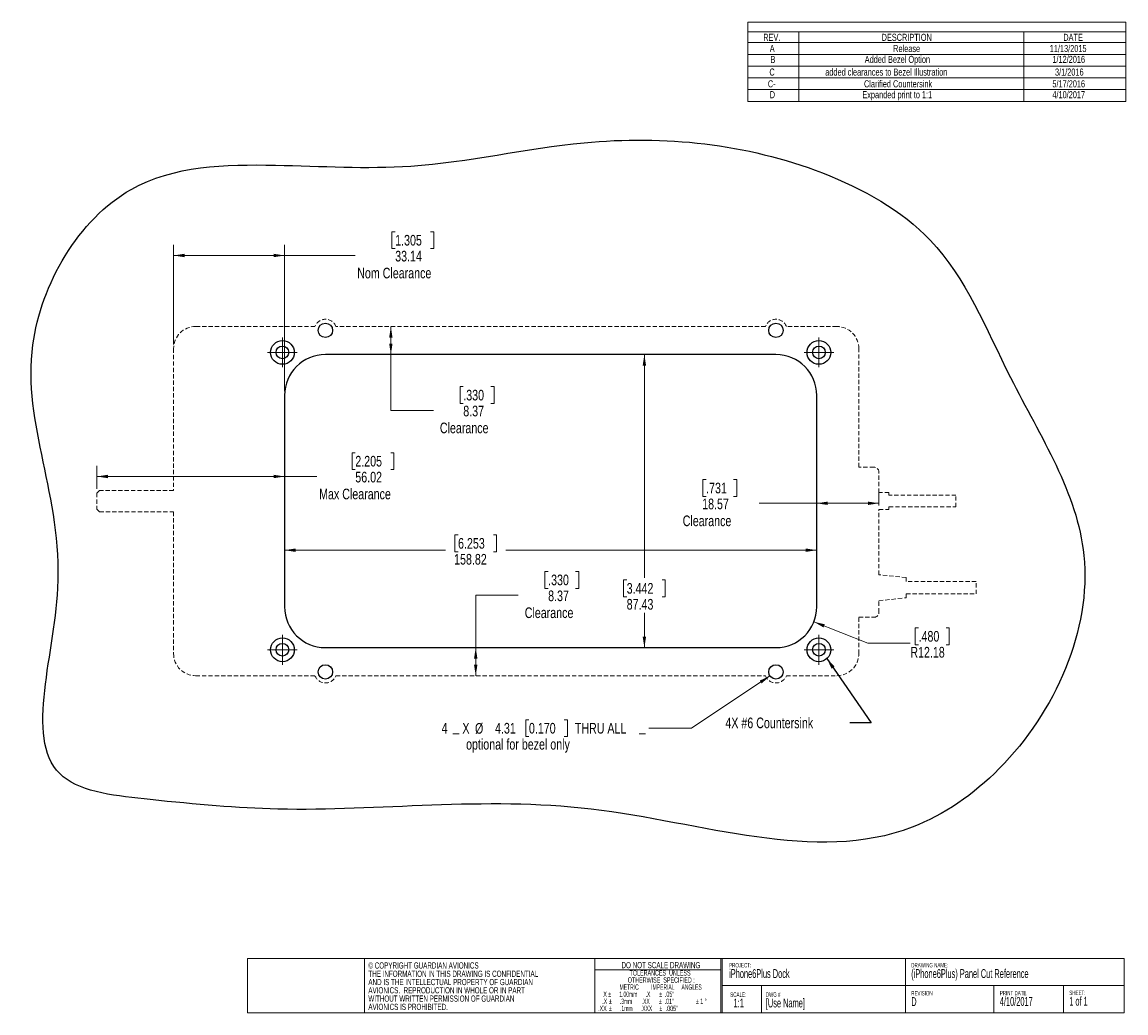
# Model space of a CAD drawing. Header units: millimetres. Extents: x 19 to 348, y 3 to 298.
import ezdxf

# ---------------------------------------------------------------- set-up
doc = ezdxf.new("R2010")
doc.units = ezdxf.units.MM
doc.linetypes.add('HIDDEN', pattern=[1.905, 1.27, -0.635])
doc.styles.add('SLDTEXTSTYLE0', font='TXT', dxfattribs={"width": 0.75})
doc.styles.add('SLDTEXTSTYLE1', font='TXT', dxfattribs={"width": 0.605})
doc.styles.add('SLDTEXTSTYLE2', font='TXT', dxfattribs={"width": 0.57})
doc.styles.add('SLDTEXTSTYLE3', font='TXT', dxfattribs={"width": 0.561765})
doc.styles.add('SLDTEXTSTYLE4', font='TXT', dxfattribs={"width": 0.56})
doc.styles.add('SLDTEXTSTYLE5', font='TXT', dxfattribs={"width": 0.5525})
doc.dimstyles.new('SLDDIMSTYLE0', dxfattribs={"dimtxt": 3.175, "dimasz": 3.302, "dimexe": 0, "dimexo": 0.0625, "dimgap": 0.79375, "dimtad": 0, "dimtih": 1, "dimtoh": 1, "dimrnd": 1e-09, "dimzin": 12, "dimdsep": 46, "dimtxsty": 'SLDTEXTSTYLE0', "dimsah": 1, "dimcen": 0.09, "dimadec": 0, "dimazin": 3, "dimtfac": 1, "dimtofl": 0, "dimtmove": 0, "dimatfit": 3, "dimfxl": 1, "dimfrac": 2, "dimtolj": 1, "dimtzin": 12, "dimarcsym": 0})
doc.dimstyles.new('SLDDIMSTYLE1', dxfattribs={"dimtxt": 3.175, "dimasz": 3.302, "dimexe": 0, "dimexo": 0.0625, "dimgap": 0.79375, "dimtad": 0, "dimtih": 1, "dimtoh": 1, "dimrnd": 1e-09, "dimzin": 4, "dimdsep": 46, "dimtxsty": 'SLDTEXTSTYLE0', "dimsah": 1, "dimcen": 0, "dimadec": 0, "dimazin": 1, "dimtfac": 1, "dimtofl": 0, "dimtmove": 0, "dimatfit": 3, "dimfxl": 1, "dimfrac": 2, "dimtolj": 1, "dimtzin": 12, "dimarcsym": 0})
doc.dimstyles.new('SLDDIMSTYLE2', dxfattribs={"dimtxt": 3.175, "dimasz": 3.302, "dimexe": 0, "dimexo": 0.0625, "dimgap": 0.79375, "dimtad": 0, "dimtih": 1, "dimtoh": 1, "dimrnd": 1e-09, "dimzin": 12, "dimdsep": 46, "dimtxsty": 'SLDTEXTSTYLE0', "dimsah": 1, "dimcen": 0, "dimadec": 0, "dimazin": 3, "dimtfac": 1, "dimtofl": 0, "dimtmove": 0, "dimatfit": 3, "dimfxl": 1, "dimfrac": 2, "dimtolj": 1, "dimtzin": 12, "dimarcsym": 0})
doc.dimstyles.new('SLDDIMSTYLE3', dxfattribs={"dimtxt": 0.18, "dimasz": 3.302, "dimexe": 0, "dimexo": 0.0625, "dimgap": 0, "dimtad": 0, "dimtih": 1, "dimtoh": 1, "dimdec": 0, "dimrnd": 1e-09, "dimzin": 0, "dimdsep": 46, "dimtxsty": 'Standard', "dimsah": 1, "dimcen": 0.09, "dimadec": 0, "dimazin": 0, "dimtfac": 3.302, "dimtdec": 0, "dimtofl": 0, "dimtmove": 0, "dimatfit": 3, "dimfxl": 1, "dimfrac": 2, "dimtolj": 1, "dimtzin": 0, "dimarcsym": 0})

# ---------------------------------------------------------------- blocks, each defined once
blk = doc.blocks.new('SW_NOTE_0')
at = {"color": 0, "linetype": 'Continuous', "lineweight": 0, "attachment_point": 1, "style": 'SLDTEXTSTYLE1'}
for s, insert, char_height in [('4/10/2017', (0, -0.12), 2.646), ('PRINT DATE', (0, 1.71), 1.323)]:
    blk.add_mtext(s, dxfattribs=dict(at, insert=insert, char_height=char_height))
blk = doc.blocks.new('SW_NOTE_1')
at = {"color": 0, "linetype": 'Continuous', "lineweight": 0, "attachment_point": 1, "style": 'SLDTEXTSTYLE1'}
for s, insert, char_height in [('DRAWING NAME:', (0, 1.71), 1.3229), ('(iPhone6Plus) Panel Cut Reference', (0, -0.12), 2.6458)]:
    blk.add_mtext(s, dxfattribs=dict(at, insert=insert, char_height=char_height))
blk = doc.blocks.new('SW_NOTE_2')
at = {"color": 0, "linetype": 'Continuous', "lineweight": 0, "attachment_point": 1}
for s, insert, char_height, style in [('SHEET:', (0, 1.71), 1.323, 'SLDTEXTSTYLE1'), ('1 of 1', (0, -0.12), 2.646, 'SLDTEXTSTYLE2')]:
    blk.add_mtext(s, dxfattribs=dict(at, insert=insert, char_height=char_height, style=style))
blk = doc.blocks.new('SW_NOTE_3')
at = {"color": 0, "linetype": 'Continuous', "lineweight": 0, "attachment_point": 1, "style": 'SLDTEXTSTYLE1'}
for s, insert, char_height in [('REVISION', (0, 1.71), 1.323), ('D', (0, -0.12), 2.65)]:
    blk.add_mtext(s, dxfattribs=dict(at, insert=insert, char_height=char_height))
blk = doc.blocks.new('SW_NOTE_4')
at = {"color": 0, "linetype": 'Continuous', "lineweight": 0, "attachment_point": 1, "style": 'SLDTEXTSTYLE1'}
for s, insert, char_height in [('DWG #', (0, 1.71), 1.323), ('[Use Name]', (0, -0.12), 2.646)]:
    blk.add_mtext(s, dxfattribs=dict(at, insert=insert, char_height=char_height))
blk = doc.blocks.new('SW_NOTE_5')
at = {"color": 0, "linetype": 'Continuous', "lineweight": 0, "attachment_point": 2}
for s, insert, char_height, style in [('DO NOT SCALE DRAWING', (15.77, 2.39), 1.8521, 'SLDTEXTSTYLE1'), ('OTHERWISE  SPECIFIED :', (15.87, -2.19), 1.5875, 'SLDTEXTSTYLE1'), ('TOLERANCES  UNLESS', (15.53, -0.07), 1.5875, 'SLDTEXTSTYLE1'), ('X', (-0.89, -6.42), 1.59, 'SLDTEXTSTYLE1'), ('%%p', (0.52, -6.42), 1.587, 'SLDTEXTSTYLE1'), ('METRIC         IMPERIAL     ANGLES', (15.7, -4.3), 1.5875, 'SLDTEXTSTYLE3'), ('1.00mm      .X', (7.99, -6.42), 1.5875, 'SLDTEXTSTYLE4'), ('%%p', (15.68, -6.42), 1.587, 'SLDTEXTSTYLE1'), ('.05"', (18.36, -6.42), 1.587, 'SLDTEXTSTYLE1'), ('.X', (-0.99, -8.54), 1.587, 'SLDTEXTSTYLE1'), ('%%p', (0.68, -8.54), 1.587, 'SLDTEXTSTYLE1'), ('.3mm       .XX', (7.98, -8.54), 1.5875, 'SLDTEXTSTYLE5'), ('%%p', (15.58, -8.54), 1.587, 'SLDTEXTSTYLE1'), ('.01"', (18.26, -8.54), 1.587, 'SLDTEXTSTYLE1'), ('%%p', (26.67, -8.54), 1.587, 'SLDTEXTSTYLE1'), ('1', (27.96, -8.54), 1.59, 'SLDTEXTSTYLE1'), ('%%d', (29.12, -8.54), 1.587, 'SLDTEXTSTYLE1'), ('.XX', (-1.69, -10.65), 1.587, 'SLDTEXTSTYLE1'), ('%%p', (0.66, -10.65), 1.587, 'SLDTEXTSTYLE1'), ('.1mm      .XXX', (8.38, -10.65), 1.5875, 'SLDTEXTSTYLE4'), ('%%p', (15.75, -10.65), 1.587, 'SLDTEXTSTYLE1'), ('.005"', (19.03, -10.65), 1.587, 'SLDTEXTSTYLE1')]:
    blk.add_mtext(s, dxfattribs=dict(at, insert=insert, char_height=char_height, style=style))
blk = doc.blocks.new('SW_NOTE_6')
at = {"color": 0, "linetype": 'Continuous', "lineweight": 0, "attachment_point": 1, "style": 'SLDTEXTSTYLE1'}
for s, insert, char_height in [('SCALE:', (0, 1.71), 1.323), ('1:1', (0.99, -0.12), 2.646)]:
    blk.add_mtext(s, dxfattribs=dict(at, insert=insert, char_height=char_height))
blk = doc.blocks.new('SW_NOTE_7')
at = {"color": 0, "linetype": 'Continuous', "lineweight": 0, "attachment_point": 1, "style": 'SLDTEXTSTYLE1'}
for s, insert, char_height in [('PROJECT:', (0, 1.71), 1.323), ('iPhone6Plus Dock', (0, -0.12), 2.6458)]:
    blk.add_mtext(s, dxfattribs=dict(at, insert=insert, char_height=char_height))
blk = doc.blocks.new('SW_NOTE_8')
at = {"color": 0, "linetype": 'Continuous', "lineweight": 0, "char_height": 1.8521, "attachment_point": 1, "style": 'SLDTEXTSTYLE1'}
for s, insert in [('© COPYRIGHT GUARDIAN AVIONICS', (0, 2.39)), ('AND IS THE INTELLECTUAL PROPERTY OF GUARDIAN', (0, -2.55)), ('THE INFORMATION IN THIS DRAWING IS CONFIDENTIAL', (0, -0.08)), ('AVIONICS.  REPRODUCTION IN WHOLE OR IN PART', (0, -5.02)), ('WITHOUT WRITTEN PERMISSION OF GUARDIAN', (0, -7.49)), ('AVIONICS IS PROHIBITED.', (0, -9.96))]:
    blk.add_mtext(s, dxfattribs=dict(at, insert=insert))
blk = doc.blocks.new('SW_TABLEANNOTATION_0')
at = {"color": 0, "linetype": 'Continuous', "lineweight": 18}
for p, q in [((0, 0), (0, -23.67)), ((112.87, 0), (0, 0)), ((112.87, -23.67), (112.87, 0)), ((0, -2.95), (112.87, -2.95)), ((15.24, -2.95), (15.24, -6.13)), ((82.39, -2.95), (82.39, -6.13)), ((0, -6.13), (112.87, -6.13)), ((15.24, -6.13), (15.24, -23.67)), ((82.39, -6.13), (82.39, -23.67)), ((0, -9.63), (112.87, -9.63)), ((0, -13.14), (112.87, -13.14)), ((0, -16.65), (112.87, -16.65)), ((0, -20.16), (112.87, -20.16)), ((0, -23.67), (112.87, -23.67))]:
    blk.add_line(p, q, dxfattribs=at)
at = {"color": 0, "linetype": 'Continuous', "lineweight": 18, "attachment_point": 1, "style": 'SLDTEXTSTYLE0'}
for s, insert, char_height in [('REV.', (4.63, -3.49), 2.117), ('DESCRIPTION', (39.96, -3.49), 2.1167), ('DATE', (94.18, -3.49), 2.117), ('A', (6.58, -6.83), 2.12), ('Release', (43.41, -6.83), 2.117), ('11/13/2015', (90.14, -6.83), 2.117), ('B', (6.81, -10.07), 2.12), ('Added Bezel Option', (34.92, -10.07), 2.1167), ('1/12/2016', (90.92, -10.07), 2.117), ('C', (6.47, -13.85), 2.12), ('added clearances to Bezel Illustration', (23.14, -13.85), 2.1167), ('3/1/2016', (91.71, -13.85), 2.117), ('C-', (6.01, -17.36), 2.117), ('Clarified Countersink', (34.71, -17.36), 2.1167), ('5/17/2016', (90.92, -17.36), 2.117), ('D', (6.57, -20.6), 2.12), ('Expanded print to 1:1', (34.21, -20.6), 2.1167), ('4/10/2017', (90.92, -20.6), 2.117)]:
    blk.add_mtext(s, dxfattribs=dict(at, insert=insert, char_height=char_height))
blk = doc.blocks.new('_D')
at = {"color": 7, "linetype": 'Continuous', "lineweight": 18}
for p, q in [((148.85, 145.48), (147.88, 145.48)), ((147.88, 145.48), (147.88, 140.43)), ((159.41, 145.48), (160.37, 145.48)), ((160.37, 145.48), (160.37, 140.43)), ((97.09, 140.9), (145.1, 140.9)), ((147.88, 140.43), (148.85, 140.43)), ((160.37, 140.43), (159.41, 140.43)), ((255.9, 140.9), (163.16, 140.9))]:
    blk.add_line(p, q, dxfattribs=at)
for points in [[(97.09, 140.9), (100.39, 140.39), (100.39, 141.41)], [(255.9, 140.9), (252.6, 141.41), (252.6, 140.39)]]:
    blk.add_solid(points, dxfattribs=at)
at = {"color": 7, "linetype": 'Continuous', "lineweight": 18, "char_height": 3.175, "attachment_point": 1, "style": 'SLDTEXTSTYLE0'}
for s, insert in [('6.253', (148.85, 144.53)), ('158.82', (147.68, 139.78))]:
    blk.add_mtext(s, dxfattribs=dict(at, insert=insert))
blk = doc.blocks.new('_D_1')
at = {"color": 7, "linetype": 'Continuous', "lineweight": 18}
for p, q in [((204.46, 199.25), (204.46, 132.69)), ((199.18, 132.04), (198.22, 132.04)), ((198.22, 132.04), (198.22, 127)), ((209.74, 132.04), (210.71, 132.04)), ((210.71, 132.04), (210.71, 127)), ((198.22, 127), (199.18, 127)), ((210.71, 127), (209.74, 127)), ((204.46, 111.83), (204.46, 122.25))]:
    blk.add_line(p, q, dxfattribs=at)
for points in [[(204.46, 199.25), (203.95, 195.95), (204.97, 195.95)], [(204.46, 111.83), (204.97, 115.13), (203.95, 115.13)]]:
    blk.add_solid(points, dxfattribs=at)
at = {"color": 7, "linetype": 'Continuous', "lineweight": 18, "char_height": 3.175, "attachment_point": 1, "style": 'SLDTEXTSTYLE0'}
for s, insert in [('3.442', (199.18, 131.1)), ('87.43', (199.18, 126.35))]:
    blk.add_mtext(s, dxfattribs=dict(at, insert=insert))
blk = doc.blocks.new('_D_2')
at = {"color": 7, "linetype": 'Continuous', "lineweight": 18}
for p, q in [((222.88, 161.99), (221.91, 161.99)), ((221.91, 161.99), (221.91, 156.95)), ((231.09, 161.99), (232.06, 161.99)), ((232.06, 161.99), (232.06, 156.95)), ((221.91, 156.95), (222.88, 156.95)), ((232.06, 156.95), (231.09, 156.95)), ((255.9, 154.89), (238.71, 154.89)), ((274.47, 154.89), (255.9, 154.89)), ((274.47, 154.27), (274.47, 158.07))]:
    blk.add_line(p, q, dxfattribs=at)
for points in [[(255.9, 154.89), (259.2, 154.39), (259.2, 155.4)], [(274.47, 154.89), (271.17, 155.4), (271.17, 154.39)]]:
    blk.add_solid(points, dxfattribs=at)
at = {"color": 7, "linetype": 'Continuous', "lineweight": 18, "char_height": 3.175, "attachment_point": 1, "style": 'SLDTEXTSTYLE0'}
for s, insert in [('.731', (222.88, 161.04)), ('18.57', (221.71, 156.29)), ('Clearance', (215.9, 151.25))]:
    blk.add_mtext(s, dxfattribs=dict(at, insert=insert))
blk = doc.blocks.new('_D_3')
at = {"color": 7, "linetype": 'Continuous', "lineweight": 18}
for p, q in [((128.8, 207.62), (128.8, 199.25)), ((128.8, 182.61), (128.8, 199.25)), ((150.41, 189.7), (149.44, 189.7)), ((149.44, 189.7), (149.44, 184.66)), ((158.62, 189.7), (159.59, 189.7)), ((159.59, 189.7), (159.59, 184.66)), ((149.44, 184.66), (150.41, 184.66)), ((159.59, 184.66), (158.62, 184.66)), ((141.5, 182.61), (128.8, 182.61))]:
    blk.add_line(p, q, dxfattribs=at)
for points in [[(128.8, 207.62), (128.29, 204.32), (129.3, 204.32)], [(128.8, 199.25), (129.3, 202.56), (128.29, 202.56)]]:
    blk.add_solid(points, dxfattribs=at)
at = {"color": 7, "linetype": 'Continuous', "lineweight": 18, "char_height": 3.175, "attachment_point": 1, "style": 'SLDTEXTSTYLE0'}
for s, insert in [('.330', (150.41, 188.75)), ('8.37', (150.41, 184)), ('Clearance', (143.43, 178.96))]:
    blk.add_mtext(s, dxfattribs=dict(at, insert=insert))
blk = doc.blocks.new('_D_4')
at = {"color": 7, "linetype": 'Continuous', "lineweight": 18}
for p, q in [((130.09, 235.91), (129.13, 235.91)), ((129.13, 235.91), (129.13, 230.87)), ((140.65, 235.91), (141.62, 235.91)), ((141.62, 235.91), (141.62, 230.87)), ((63.95, 202.31), (63.95, 231.99)), ((97.09, 188.34), (97.09, 231.99)), ((129.13, 230.87), (130.09, 230.87)), ((141.62, 230.87), (140.65, 230.87)), ((63.95, 228.82), (97.09, 228.82)), ((97.09, 228.82), (118.12, 228.82))]:
    blk.add_line(p, q, dxfattribs=at)
for points in [[(63.95, 228.82), (67.25, 228.31), (67.25, 229.33)], [(97.09, 228.82), (93.78, 229.33), (93.78, 228.31)]]:
    blk.add_solid(points, dxfattribs=at)
at = {"color": 7, "linetype": 'Continuous', "lineweight": 18, "char_height": 3.175, "attachment_point": 1, "style": 'SLDTEXTSTYLE0'}
for s, insert in [('1.305', (130.09, 234.96)), ('33.14', (130.09, 230.21)), ('Nom Clearance', (118.76, 225.17))]:
    blk.add_mtext(s, dxfattribs=dict(at, insert=insert))
blk = doc.blocks.new('_D_5')
at = {"color": 7, "linetype": 'Continuous', "lineweight": 18}
for p, q in [((175.74, 134.56), (174.77, 134.56)), ((174.77, 134.56), (174.77, 129.52)), ((183.95, 134.56), (184.92, 134.56)), ((184.92, 134.56), (184.92, 129.52)), ((174.77, 129.52), (175.74, 129.52)), ((184.92, 129.52), (183.95, 129.52)), ((166.83, 127.47), (154.13, 127.47)), ((154.13, 127.47), (154.13, 111.83)), ((154.13, 111.83), (154.13, 103.46))]:
    blk.add_line(p, q, dxfattribs=at)
for points in [[(154.13, 111.83), (153.62, 108.53), (154.64, 108.53)], [(154.13, 103.46), (154.64, 106.76), (153.62, 106.76)]]:
    blk.add_solid(points, dxfattribs=at)
at = {"color": 7, "linetype": 'Continuous', "lineweight": 18, "char_height": 3.175, "attachment_point": 1, "style": 'SLDTEXTSTYLE0'}
for s, insert in [('.330', (175.74, 133.62)), ('8.37', (175.74, 128.87)), ('Clearance', (168.76, 123.83))]:
    blk.add_mtext(s, dxfattribs=dict(at, insert=insert))
blk = doc.blocks.new('_D_6')
at = {"color": 7, "linetype": 'Continuous', "lineweight": 18}
for p, q in [((241.93, 103.4), (218.5, 87.8)), ((170.01, 90.32), (169.05, 90.32)), ((169.05, 90.32), (169.05, 85.28)), ((180.57, 90.32), (181.54, 90.32)), ((181.54, 90.32), (181.54, 85.28)), ((148.22, 86.16), (147.25, 86.16)), ((147.25, 86.16), (148.22, 86.16)), ((148.22, 86.16), (149.19, 86.16)), ((149.19, 86.16), (148.22, 86.16)), ((203.86, 86.16), (202.9, 86.16)), ((202.9, 86.16), (203.86, 86.16)), ((203.86, 86.16), (204.83, 86.16)), ((204.83, 86.16), (203.86, 86.16)), ((218.5, 87.8), (205.8, 87.8)), ((169.05, 85.28), (170.01, 85.28)), ((181.54, 85.28), (180.57, 85.28))]:
    blk.add_line(p, q, dxfattribs=at)
blk.add_solid([(241.93, 103.4), (238.9, 101.99), (239.46, 101.15)], dxfattribs=at)
at = {"color": 7, "linetype": 'Continuous', "lineweight": 18, "attachment_point": 1, "style": 'SLDTEXTSTYLE0'}
for s, insert, char_height in [('4', (143.94, 89.37), 3.17), ('X', (150.15, 89.37), 3.17), ('%%c', (153.91, 89.33), 3.175), ('4.31', (159.89, 89.37), 3.175), ('0.170', (170.01, 89.37), 3.175), ('THRU ALL', (183.7, 89.37), 3.175)]:
    blk.add_mtext(s, dxfattribs=dict(at, insert=insert, char_height=char_height))
blk = doc.blocks.new('_D_7')
at = {"color": 7, "linetype": 'Continuous', "lineweight": 18}
for p, q in [((255.05, 119.53), (271.13, 113.17)), ((286.29, 117.75), (285.32, 117.75)), ((285.32, 117.75), (285.32, 112.71)), ((294.5, 117.75), (295.47, 117.75)), ((295.47, 117.75), (295.47, 112.71)), ((271.13, 113.17), (283.83, 113.17)), ((285.32, 112.71), (286.29, 112.71)), ((295.47, 112.71), (294.5, 112.71))]:
    blk.add_line(p, q, dxfattribs=at)
blk.add_solid([(255.05, 119.53), (257.93, 117.85), (258.3, 118.79)], dxfattribs=at)
at = {"color": 7, "linetype": 'Continuous', "lineweight": 18, "char_height": 3.175, "attachment_point": 1, "style": 'SLDTEXTSTYLE0'}
for s, insert in [('.480', (286.29, 116.8)), ('R12.18', (283.83, 112.05))]:
    blk.add_mtext(s, dxfattribs=dict(at, insert=insert))
blk = doc.blocks.new('_D_8')
at = {"color": 7, "linetype": 'Continuous', "lineweight": 18}
for p, q in [((118.19, 169.99), (117.22, 169.99)), ((117.22, 169.99), (117.22, 164.95)), ((128.75, 169.99), (129.71, 169.99)), ((129.71, 169.99), (129.71, 164.95)), ((41.07, 159.22), (41.07, 166.07)), ((117.22, 164.95), (118.19, 164.95)), ((129.71, 164.95), (128.75, 164.95)), ((41.07, 162.89), (97.09, 162.89)), ((97.09, 162.89), (106.75, 162.89))]:
    blk.add_line(p, q, dxfattribs=at)
for points in [[(41.07, 162.89), (44.37, 162.38), (44.37, 163.4)], [(97.09, 162.89), (93.78, 163.4), (93.78, 162.38)]]:
    blk.add_solid(points, dxfattribs=at)
at = {"color": 7, "linetype": 'Continuous', "lineweight": 18, "char_height": 3.175, "attachment_point": 1, "style": 'SLDTEXTSTYLE0'}
for s, insert in [('2.205', (118.19, 169.04)), ('56.02', (118.19, 164.29)), ('Max Clearance', (107.39, 159.25))]:
    blk.add_mtext(s, dxfattribs=dict(at, insert=insert))
blk = doc.blocks.new('SW_CENTERMARKSYMBOL_0')
at = {"color": 0, "linetype": 'Continuous', "lineweight": 0}
for p, q in [((0, 2.54), (0, 4.43865)), ((-2.54, 0), (-4.43865, 0)), ((0, 0), (-2.54, 0)), ((0, 0), (0, 2.54)), ((0, 0), (0, -2.54)), ((0, 0), (2.54, 0)), ((2.54, 0), (4.43865, 0)), ((0, -2.54), (0, -4.43865))]:
    blk.add_line(p, q, dxfattribs=at)
blk = doc.blocks.new('SW_CENTERMARKSYMBOL_1')
at = {"color": 0, "linetype": 'Continuous', "lineweight": 0}
for p, q in [((0, 2.54), (0, 4.43865)), ((-2.54, 0), (-4.43865, 0)), ((0, 0), (-2.54, 0)), ((0, 0), (0, 2.54)), ((0, 0), (0, -2.54)), ((0, 0), (2.54, 0)), ((2.54, 0), (4.43865, 0)), ((0, -2.54), (0, -4.43865))]:
    blk.add_line(p, q, dxfattribs=at)
blk = doc.blocks.new('SW_CENTERMARKSYMBOL_2')
at = {"color": 0, "linetype": 'Continuous', "lineweight": 0}
for p, q in [((0, 2.54), (0, 4.43865)), ((-2.54, 0), (-4.43865, 0)), ((0, 0), (-2.54, 0)), ((0, 0), (0, 2.54)), ((0, 0), (0, -2.54)), ((0, 0), (2.54, 0)), ((2.54, 0), (4.43865, 0)), ((0, -2.54), (0, -4.43865))]:
    blk.add_line(p, q, dxfattribs=at)
blk = doc.blocks.new('SW_CENTERMARKSYMBOL_3')
at = {"color": 0, "linetype": 'Continuous', "lineweight": 0}
for p, q in [((0, 2.54), (0, 4.43865)), ((-2.54, 0), (-4.43865, 0)), ((0, 0), (-2.54, 0)), ((0, 0), (0, 2.54)), ((0, 0), (0, -2.54)), ((0, 0), (2.54, 0)), ((2.54, 0), (4.43865, 0)), ((0, -2.54), (0, -4.43865))]:
    blk.add_line(p, q, dxfattribs=at)

msp = doc.modelspace()

# ---------------------------------------------------------------- linework, layer by layer
at = {"color": 7, "linetype": 'HIDDEN', "lineweight": 18}
for p, q in [((106.157, 207.625), (70.535, 207.625)), ((240.604, 207.625), (112.382, 207.625)), ((261.878, 207.625), (246.83, 207.625)), ((63.95, 201.04), (63.95, 158.716)), ((268.463, 165.657), (268.463, 201.04)), ((272.969, 165.657), (268.463, 165.657)), ((274.469, 158.081), (274.469, 164.157)), ((41.832, 158.716), (41.07, 157.954)), ((63.95, 158.716), (41.832, 158.716)), ((41.07, 157.954), (41.07, 153.128)), ((277.458, 158.081), (274.469, 158.081)), ((277.458, 157.291), (277.458, 158.081)), ((297.458, 157.291), (277.458, 157.291)), ((297.458, 153.791), (297.458, 157.291)), ((41.07, 153.128), (41.832, 152.366)), ((41.832, 152.366), (63.95, 152.366)), ((63.95, 152.366), (63.95, 110.042)), ((274.469, 153.001), (277.458, 153.001)), ((274.469, 133.588), (274.469, 153.001)), ((277.458, 153.791), (297.458, 153.791)), ((277.458, 153.001), (277.458, 153.791)), ((282.568, 132.706), (274.469, 133.588)), ((282.568, 131.561), (282.568, 132.706)), ((303.458, 131.561), (282.568, 131.561)), ((303.458, 127.851), (303.458, 131.561)), ((274.469, 125.824), (282.568, 126.706)), ((274.469, 122.372), (274.469, 125.824)), ((282.568, 127.851), (303.458, 127.851)), ((282.568, 126.706), (282.568, 127.851)), ((268.463, 120.873), (272.969, 120.873)), ((268.463, 110.042), (268.463, 120.873)), ((70.535, 103.457), (106.157, 103.457)), ((112.382, 103.457), (240.604, 103.457)), ((246.83, 103.457), (261.878, 103.457))]:
    msp.add_line(p, q, dxfattribs=at)
at = {"color": 7, "linetype": 'Continuous', "lineweight": 25}
for p, q in [((243.717, 199.254), (109.27, 199.254)), ((97.086, 187.07), (97.086, 124.012)), ((255.901, 124.012), (255.901, 187.07)), ((109.27, 111.828), (243.717, 111.828))]:
    msp.add_line(p, q, dxfattribs=at)
at = {"color": 7, "linetype": 'Continuous', "lineweight": 18}
for p, q in [((85.99, 19.112), (85.99, 2.853)), ((85.99, 19.112), (347.61, 19.112)), ((120.942, 19.112), (120.942, 2.853)), ((189.68, 19.112), (189.68, 2.853)), ((227.279, 19.112), (227.279, 2.853)), ((227.676, 19.112), (227.676, 2.853)), ((282.409, 19.112), (282.409, 10.983)), ((347.61, 2.853), (347.61, 19.112)), ((227.279, 15.741), (189.68, 15.741)), ((227.676, 10.983), (256.195, 10.983)), ((239.413, 10.983), (239.413, 2.853)), ((256.195, 10.983), (347.61, 10.983)), ((282.409, 2.853), (282.409, 10.983)), ((308.745, 10.983), (308.745, 2.853)), ((329.544, 10.983), (329.544, 2.853)), ((347.61, 2.853), (85.99, 2.853))]:
    msp.add_line(p, q, dxfattribs=at)
at = {"color": 7, "linetype": 'Continuous', "lineweight": 25}
for centre, radius in [((109.27, 206.488), 2.153), ((243.717, 206.488), 2.153), ((96.443, 199.897), 3.543), ((96.443, 199.897), 1.899), ((256.544, 199.897), 3.543), ((256.544, 199.897), 1.899), ((96.443, 111.185), 3.543), ((96.443, 111.185), 1.899), ((256.544, 111.185), 3.543), ((256.544, 111.185), 1.899), ((109.27, 104.594), 2.153), ((243.717, 104.594), 2.153)]:
    msp.add_circle(centre, radius, dxfattribs=at)
at = {"color": 7, "linetype": 'HIDDEN', "lineweight": 18}
for centre, radius, start, end in [((70.535, 201.04), 6.585, 90, 180), ((109.27, 206.488), 3.314, 20.06432, 159.93568), ((243.717, 206.488), 3.314, 20.06432, 159.93568), ((261.878, 201.04), 6.585, 0, 90), ((70.535, 110.042), 6.585, 180, 270), ((261.878, 110.042), 6.585, 270, 0), ((109.27, 104.594), 3.314, 200.06432, 339.93568), ((243.717, 104.594), 3.314, 200.06432, 339.93568)]:
    msp.add_arc(centre, radius, start, end, dxfattribs=at)
at = {"color": 7, "linetype": 'Continuous', "lineweight": 25}
for centre, start, end in [((109.27, 187.07), 90, 180), ((243.717, 187.07), 0, 90), ((109.27, 124.012), 180, 270), ((243.717, 124.012), 270, 0)]:
    msp.add_arc(centre, 12.184, start, end, dxfattribs=at)
at = {"color": 7, "linetype": 'HIDDEN', "lineweight": 18}
for centre, major_axis in [((272.968, 164.156), (-1.061, -1.061)), ((272.968, 122.373), (-1.061, 1.061))]:
    msp.add_ellipse(centre, major_axis=major_axis, ratio=0.9996955, start_param=2.3563468, end_param=3.9268385, dxfattribs=at)
at = {"color": 7, "linetype": 'Continuous', "lineweight": 25}
msp.add_open_spline([(186.458, 262.457), (169.052, 260.811), (138.629, 253.459), (93.807, 256.443), (44.352, 255.12), (9.59, 194.199), (40.306, 140.932), (14.605, 71.026), (62.327, 65.858), (112.302, 61.155), (188.564, 72.025), (266.561, 43.062), (322.165, 81.414), (346.927, 137.838), (313.501, 188.681), (295.74, 234.26), (247.738, 260.967), (210.384, 264.72), (186.458, 262.457)], degree=3, knots=[0, 0, 0, 0, 0.0586702, 0.104143, 0.1531863, 0.2148958, 0.2970022, 0.3603485, 0.3905252, 0.4335086, 0.5386442, 0.646558, 0.6818228, 0.7587864, 0.8233297, 0.8766797, 0.9193537, 1, 1, 1, 1], dxfattribs=at)

# ---------------------------------------------------------------- block references
at = {"color": 7, "linetype": 'Continuous', "lineweight": 18}
msp.add_blockref('SW_TABLEANNOTATION_0', (235.301, 298.454), dxfattribs=at)
at = {"color": 7, "linetype": 'Continuous', "lineweight": 0}
for name, p in [('SW_CENTERMARKSYMBOL_3', (96.443, 199.897)), ('SW_CENTERMARKSYMBOL_2', (256.544, 199.897)), ('SW_CENTERMARKSYMBOL_0', (96.443, 111.185)), ('SW_CENTERMARKSYMBOL_1', (256.544, 111.185)), ('SW_NOTE_8', (122.081, 15.544)), ('SW_NOTE_5', (193.621, 15.65)), ('SW_NOTE_7', (229.757, 16.035)), ('SW_NOTE_1', (284.101, 16.035)), ('SW_NOTE_6', (230.092, 7.262)), ('SW_NOTE_4', (240.704, 7.262)), ('SW_NOTE_3', (284.101, 7.676)), ('SW_NOTE_0', (310.53, 7.731)), ('SW_NOTE_2', (331.276, 7.782))]:
    msp.add_blockref(name, p, dxfattribs=at)

# ---------------------------------------------------------------- texts
at = {"color": 7, "linetype": 'Continuous', "lineweight": 0, "char_height": 3.175, "attachment_point": 1, "style": 'SLDTEXTSTYLE0'}
for s, insert in [('4X #6 Countersink', (228.63, 90.963)), ('optional for bezel only', (151.246, 84.593))]:
    msp.add_mtext(s, dxfattribs=dict(at, insert=insert))

# ---------------------------------------------------------------- dimensions: what is measured, and where the dimension line sits
at = {"color": 7, "linetype": 'Continuous', "lineweight": 18}
for base, p1, p2, text, picture, middle in [((63.95, 228.818), (97.086, 187.07), (63.95, 201.04), '<>\\PNom Clearance', '_D_4', (135.371, 228.818)), ((97.086, 162.892), (41.07, 157.954), (97.086, 187.07), '<>\\PMax Clearance', '_D_8', (123.469, 162.892)), ((255.901, 154.894), (274.469, 153.001), (255.901, 124.012), '<>\\PClearance\\P', '_D_2', (226.984, 154.894))]:
    dim = msp.add_linear_dim(base=base, p1=p1, p2=p2, text=text, dimstyle='SLDDIMSTYLE0', dxfattribs=at)
    dim.commit()
    dim.dimension.update_dxf_attribs({"geometry": picture, "text_midpoint": middle, "dimtype": 160})
for base, p1, p2, picture, middle in [((128.795, 199.254), (112.382, 207.625), (109.27, 199.254), '_D_3', (128.795, 182.609)), ((154.128, 103.457), (109.27, 111.828), (112.382, 103.457), '_D_5', (154.128, 127.471))]:
    dim = msp.add_linear_dim(base=base, p1=p1, p2=p2, angle=90, text='<>\\PClearance\\P', dimstyle='SLDDIMSTYLE0', dxfattribs=at)
    dim.commit()
    dim.dimension.update_dxf_attribs({"geometry": picture, "text_midpoint": middle, "dimtype": 160})
dim = msp.add_linear_dim(base=(204.462, 111.828), p1=(243.717, 199.254), p2=(243.717, 111.828), angle=90, dimstyle='SLDDIMSTYLE0', dxfattribs=at)
dim.commit()
dim.dimension.update_dxf_attribs({"geometry": '_D_1', "text_midpoint": (204.462, 127.471), "dimtype": 160})
dim = msp.add_linear_dim(base=(255.9007, 140.9023), p1=(97.0855, 124.0121), p2=(255.9007, 124.0121), dimstyle='SLDDIMSTYLE0', dxfattribs=at)
dim.commit()
dim.dimension.update_dxf_attribs({"geometry": '_D', "text_midpoint": (154.1276, 140.9023), "dimtype": 160})
dim = msp.add_radius_dim(center=(243.717, 124.012), mpoint=(255.047, 119.532), dimstyle='SLDDIMSTYLE2', dxfattribs=at)
dim.commit()
dim.dimension.update_dxf_attribs({"geometry": '_D_7', "text_midpoint": (290.394, 113.174), "dimtype": 164})
dim = msp.add_diameter_dim_2p(p1=(245.5084, 105.7873), p2=(241.925, 103.4009), text='4X <> THRU ALL\\P', dimstyle='SLDDIMSTYLE1', dxfattribs=at)
dim.commit()
dim.dimension.update_dxf_attribs({"geometry": '_D_6', "text_midpoint": (174.869, 87.8009), "dimtype": 163})

# ---------------------------------------------------------------- leaders
at = {"color": 7, "linetype": 'Continuous', "lineweight": 0}
msp.add_leader([(258.92, 108.557), (272.152, 89.427), (265.802, 89.427)], dimstyle='SLDDIMSTYLE3', dxfattribs=at)

doc.saveas('drawing.dxf')
